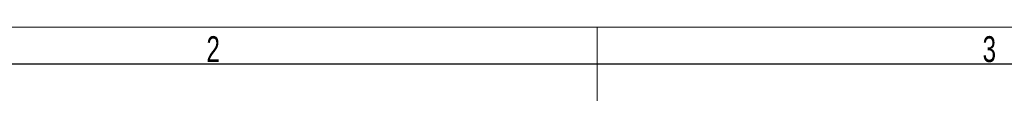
# Model space of a CAD drawing. Header units: millimetres. Extents: x -17 to 661, y -2 to 297.
# Tile 5 of 10: x 132 to 265, y 287 to 297. Entities that reach past the tile are written whole.
import ezdxf

# ---------------------------------------------------------------- set-up
doc = ezdxf.new("R2010")
doc.units = ezdxf.units.MM
doc.styles.add('SLDTEXTSTYLE0', font='TXT', dxfattribs={"width": 0.7})

msp = doc.modelspace()

# ---------------------------------------------------------------- linework, layer by layer
at = {"color": 1, "linetype": 'Continuous', "lineweight": 18}
msp.add_line((420, 297), (0, 297), dxfattribs=at)
at = {"color": 190, "linetype": 'Continuous', "lineweight": 18}
for p, q in [((210, 297), (210, 292)), ((210, 292), (210, 287))]:
    msp.add_line(p, q, dxfattribs=at)
at = {"color": 190, "linetype": 'Continuous', "lineweight": 25}
msp.add_line((415, 292), (25, 292), dxfattribs=at)

# ---------------------------------------------------------------- texts
at = {"color": 5, "linetype": 'Continuous', "lineweight": 18, "char_height": 3.5, "attachment_point": 2, "style": 'SLDTEXTSTYLE0'}
for s, insert in [('2', (158.0748, 295.7617)), ('3', (263.0742, 295.7617))]:
    msp.add_mtext(s, dxfattribs=dict(at, insert=insert))

doc.saveas('drawing.dxf')
